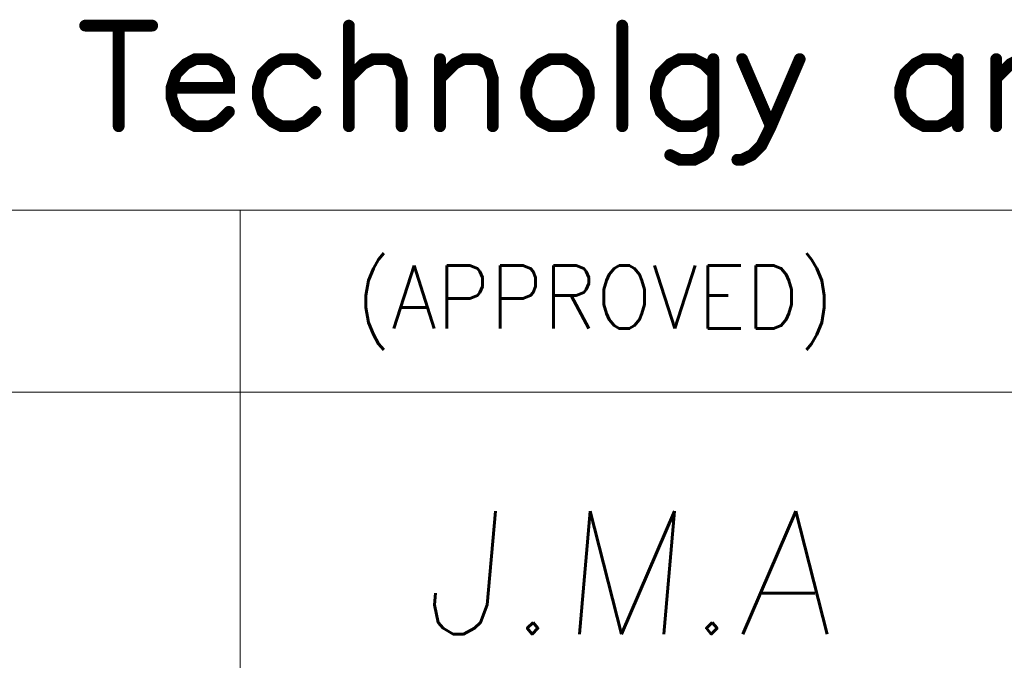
# Model space of a CAD drawing. Header units: millimetres. Extents: x 4497 to 11741, y 5958 to 12619.
# Tile 24 of 256: x 4882 to 4900, y 6507 to 6519. Entities that reach past the tile are written whole.
import ezdxf
from ezdxf.enums import TextEntityAlignment as Align

# ---------------------------------------------------------------- set-up
doc = ezdxf.new("R2010")
doc.units = ezdxf.units.MM
doc.header["$LTSCALE"] = 0.8
doc.layers.get('0').update_dxf_attribs({"linetype": 'CONTINUOUS', "lineweight": 0})
doc.layers.add('2', color=3, linetype='CONTINUOUS', lineweight=0)
doc.styles.get("Standard").update_dxf_attribs({"font": 'romans.shx', "width": 0.8, "oblique": 5, "bigfont": 'whgtxt.shx'})

# ---------------------------------------------------------------- blocks, each defined once
blk = doc.blocks.new('SMOOTH_0$064516')
at = {"const_width": 0.0323}
blk.add_lwpolyline([(-0.0161, 0, 1), (0.0161, 0, 1)], format="xyb", close=True, dxfattribs=at)
blk = doc.blocks.new('logo')
at = {"color": 7, "const_width": 0.859}
for points in [[(-3488.222, 5311.965), (-3483.345, 5311.965)], [(-3485.783, 5311.965), (-3485.783, 5304.641)], [(-3469.038, 5311.965), (-3469.038, 5304.641)], [(-3449.151, 5311.965), (-3449.151, 5304.641)], [(-3481.945, 5307.431), (-3477.763, 5307.431), (-3477.763, 5308.127), (-3478.106, 5308.823), (-3478.459, 5309.175), (-3479.154, 5309.527), (-3480.202, 5309.527), (-3480.897, 5309.175), (-3481.601, 5308.479), (-3481.945, 5307.431), (-3481.945, 5306.736), (-3481.601, 5305.688), (-3480.897, 5304.993), (-3480.202, 5304.641), (-3479.154, 5304.641), (-3478.459, 5304.993), (-3477.763, 5305.688)], [(-3471.477, 5308.479), (-3472.181, 5309.175), (-3472.877, 5309.527), (-3473.925, 5309.527), (-3474.62, 5309.175), (-3475.316, 5308.479), (-3475.668, 5307.431), (-3475.668, 5306.736), (-3475.316, 5305.688), (-3474.62, 5304.993), (-3473.925, 5304.641), (-3472.877, 5304.641), (-3472.181, 5304.993), (-3471.477, 5305.688)], [(-3469.038, 5308.127), (-3467.991, 5309.175), (-3467.295, 5309.527), (-3466.248, 5309.527), (-3465.552, 5309.175), (-3465.2, 5308.127), (-3465.2, 5304.641)], [(-3462.409, 5308.127), (-3461.362, 5309.175), (-3460.666, 5309.527), (-3459.618, 5309.527), (-3458.923, 5309.175), (-3458.571, 5308.127), (-3458.571, 5304.641)], [(-3462.409, 5309.527), (-3462.409, 5304.641)], [(-3454.389, 5309.527), (-3455.084, 5309.175), (-3455.78, 5308.479), (-3456.132, 5307.431), (-3456.132, 5306.736), (-3455.78, 5305.688), (-3455.084, 5304.993), (-3454.389, 5304.641), (-3453.341, 5304.641), (-3452.646, 5304.993), (-3451.942, 5305.688), (-3451.598, 5306.736), (-3451.598, 5307.431), (-3451.942, 5308.479), (-3452.646, 5309.175), (-3453.341, 5309.527), (-3454.389, 5309.527)], [(-3442.53, 5308.479), (-3443.226, 5309.175), (-3443.921, 5309.527), (-3444.969, 5309.527), (-3445.664, 5309.175), (-3446.36, 5308.479), (-3446.712, 5307.431), (-3446.712, 5306.736), (-3446.36, 5305.688), (-3445.664, 5304.993), (-3444.969, 5304.641), (-3443.921, 5304.641), (-3443.226, 5304.993), (-3442.53, 5305.688)], [(-3442.53, 5309.527), (-3442.53, 5303.945), (-3442.874, 5302.897), (-3443.226, 5302.545), (-3443.921, 5302.202), (-3444.969, 5302.202), (-3445.664, 5302.545)], [(-3436.244, 5309.527), (-3438.34, 5304.641), (-3439.035, 5303.241), (-3439.739, 5302.545), (-3440.435, 5302.202), (-3440.778, 5302.202)], [(-3440.435, 5309.527), (-3438.34, 5304.641)], [(-3424.738, 5308.479), (-3425.433, 5309.175), (-3426.129, 5309.527), (-3427.176, 5309.527), (-3427.872, 5309.175), (-3428.576, 5308.479), (-3428.92, 5307.431), (-3428.92, 5306.736), (-3428.576, 5305.688), (-3427.872, 5304.993), (-3427.176, 5304.641), (-3426.129, 5304.641), (-3425.433, 5304.993), (-3424.738, 5305.688)], [(-3424.738, 5309.527), (-3424.738, 5304.641)], [(-3421.947, 5308.127), (-3420.899, 5309.175), (-3420.204, 5309.527), (-3419.156, 5309.527), (-3418.452, 5309.175), (-3418.109, 5308.127), (-3418.109, 5304.641)], [(-3421.947, 5309.527), (-3421.947, 5304.641)]]:
    blk.add_lwpolyline(points, dxfattribs=at)
at = {"color": 7, "xscale": 13.31, "yscale": 13.31, "zscale": 13.31}
for p in [(-3488.222, 5311.965), (-3485.783, 5311.965), (-3483.345, 5311.965), (-3469.038, 5311.965), (-3449.151, 5311.965), (-3480.897, 5309.175), (-3480.202, 5309.527), (-3479.154, 5309.527), (-3478.459, 5309.175), (-3474.62, 5309.175), (-3473.925, 5309.527), (-3472.877, 5309.527), (-3472.181, 5309.175), (-3467.991, 5309.175), (-3467.295, 5309.527), (-3466.248, 5309.527), (-3465.552, 5309.175), (-3462.409, 5309.527), (-3461.362, 5309.175), (-3460.666, 5309.527), (-3459.618, 5309.527), (-3458.923, 5309.175), (-3455.084, 5309.175), (-3454.389, 5309.527), (-3454.389, 5309.527), (-3453.341, 5309.527), (-3452.646, 5309.175), (-3445.664, 5309.175), (-3444.969, 5309.527), (-3443.921, 5309.527), (-3443.226, 5309.175), (-3442.53, 5309.527), (-3440.435, 5309.527), (-3436.244, 5309.527), (-3427.872, 5309.175), (-3427.176, 5309.527), (-3426.129, 5309.527), (-3425.433, 5309.175), (-3424.738, 5309.527), (-3421.947, 5309.527), (-3481.601, 5308.479), (-3478.106, 5308.823), (-3475.316, 5308.479), (-3471.477, 5308.479), (-3455.78, 5308.479), (-3451.942, 5308.479), (-3446.36, 5308.479), (-3442.53, 5308.479), (-3428.576, 5308.479), (-3424.738, 5308.479), (-3477.763, 5308.127), (-3469.038, 5308.127), (-3465.2, 5308.127), (-3462.409, 5308.127), (-3458.571, 5308.127), (-3421.947, 5308.127), (-3481.945, 5307.431), (-3481.945, 5307.431), (-3477.763, 5307.431), (-3475.668, 5307.431), (-3456.132, 5307.431), (-3451.598, 5307.431), (-3446.712, 5307.431), (-3428.92, 5307.431), (-3481.945, 5306.736), (-3475.668, 5306.736), (-3456.132, 5306.736), (-3451.598, 5306.736), (-3446.712, 5306.736), (-3428.92, 5306.736), (-3481.601, 5305.688), (-3477.763, 5305.688), (-3475.316, 5305.688), (-3471.477, 5305.688), (-3455.78, 5305.688), (-3451.942, 5305.688), (-3446.36, 5305.688), (-3442.53, 5305.688), (-3428.576, 5305.688), (-3424.738, 5305.688), (-3480.897, 5304.993), (-3478.459, 5304.993), (-3474.62, 5304.993), (-3472.181, 5304.993), (-3455.084, 5304.993), (-3452.646, 5304.993), (-3445.664, 5304.993), (-3443.226, 5304.993), (-3427.872, 5304.993), (-3425.433, 5304.993), (-3485.783, 5304.641), (-3480.202, 5304.641), (-3479.154, 5304.641), (-3473.925, 5304.641), (-3472.877, 5304.641), (-3469.038, 5304.641), (-3465.2, 5304.641), (-3462.409, 5304.641), (-3458.571, 5304.641), (-3454.389, 5304.641), (-3453.341, 5304.641), (-3449.151, 5304.641), (-3444.969, 5304.641), (-3443.921, 5304.641), (-3438.34, 5304.641), (-3438.34, 5304.641), (-3427.176, 5304.641), (-3426.129, 5304.641), (-3424.738, 5304.641), (-3421.947, 5304.641), (-3442.53, 5303.945), (-3442.874, 5302.897), (-3439.035, 5303.241), (-3445.664, 5302.545), (-3444.969, 5302.202), (-3443.921, 5302.202), (-3443.226, 5302.545), (-3440.778, 5302.202), (-3440.435, 5302.202), (-3439.739, 5302.545)]:
    blk.add_blockref('SMOOTH_0$064516', p, dxfattribs=at)

msp = doc.modelspace()

# ---------------------------------------------------------------- linework, layer by layer
at = {"color": 7, "linetype": 'Continuous'}
for p, q in [((4856.368, 6515.403), (4931.827, 6515.403)), ((4885.895, 6485.876), (4885.895, 6515.403)), ((4856.368, 6512.123), (4900.659, 6512.123))]:
    msp.add_line(p, q, dxfattribs=at)

# ---------------------------------------------------------------- block references
at = {"color": 3, "linetype": 'Continuous', "xscale": 0.2477402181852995, "yscale": 0.2477402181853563, "zscale": 0.2477402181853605}
msp.add_blockref('logo', (5747.272, 5202.743), dxfattribs=at)

# ---------------------------------------------------------------- texts
at = {"color": 7, "linetype": 'Continuous', "width": 0.933333}
msp.add_text('(APPROVED)', height=1.1408, dxfattribs=at).set_placement((4887.977, 6514.407), align=Align.TOP_LEFT)
at = {"layer": '2', "linetype": 'Continuous', "oblique": 5}
for p in [(4874.395, 6507.757), (4889.159, 6507.757)]:
    msp.add_text('J.M.A', height=2.2157, dxfattribs=at).set_placement(p)

doc.saveas('drawing.dxf')
